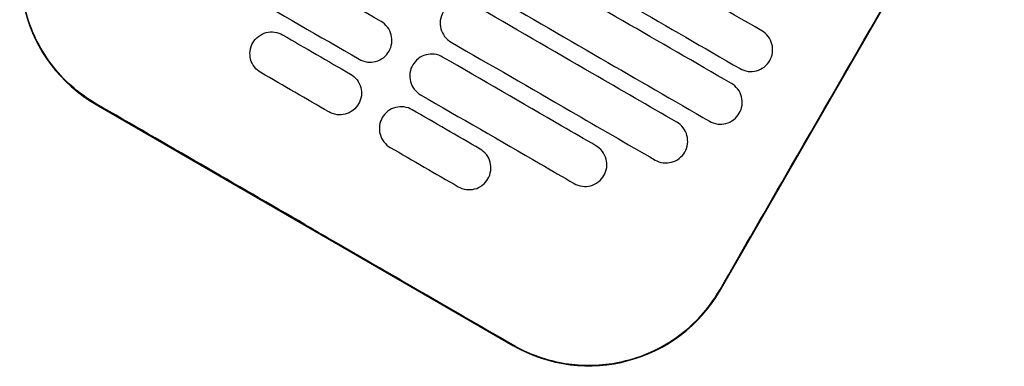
# Model space of a CAD drawing. Header units: metres. Extents: x 15.2 to 54.2, y -39.7 to 1.1.
# Tile 7 of 256: x 20.5555 to 20.7499, y -37.61 to -37.5416. Entities that reach past the tile are written whole.
import ezdxf

# ---------------------------------------------------------------- set-up
doc = ezdxf.new("R2010")
doc.units = ezdxf.units.M
doc.header["$MEASUREMENT"] = 0
doc.layers.add('2D', color=252, linetype='Continuous')

# ---------------------------------------------------------------- blocks, each defined once
blk = doc.blocks.new('2D_QYOS_150')
for p, q in [((0.43372, -0.80694, 0.012), (0.48975, -0.70996, 0.012)), ((0.31048, -0.7704, 0.012), (0.39274, -0.81792, 0.012))]:
    blk.add_line(p, q)
for centre, start, end in [((0.32548, -0.74442, 0.012), 149.9865, 239.9865), ((0.40775, -0.79194, 0.012), 239.9865, 329.9865)]:
    blk.add_arc(centre, 0.03, start, end)
for points, knots in [([(0.43363, -0.80689, 0.012), (0.43818, -0.799, 0.012), (0.44292, -0.79079, 0.012), (0.46157, -0.75849, 0.012), (0.47561, -0.7342, 0.012), (0.48965, -0.70991, 0.012)], [-3.18138, -3.18138, -3.18138, -3.18138, -2.673929, -2.673929, -1.133377, -1.133377, -1.133377, -1.133377]), ([(0.31053, -0.7703, 0.012), (0.31048, -0.77027, 0.012), (0.31042, -0.77023, 0.012), (0.30694, -0.7682, 0.012), (0.30396, -0.76554, 0.012), (0.29921, -0.75922, 0.012), (0.29749, -0.75562, 0.012), (0.29563, -0.74831, 0.012), (0.29538, -0.7447, 0.012), (0.2961, -0.73819, 0.012), (0.29686, -0.7353, 0.012), (0.2985, -0.73151, 0.012), (0.29902, -0.73047, 0.012), (0.2996, -0.72947, 0.012)], [8.273299, 8.273299, 8.273299, 8.273299, 8.293543, 8.293543, 9.48086, 9.48086, 10.665623, 10.665623, 11.74288, 11.74288, 12.632334, 12.632334, 12.981673, 12.981673, 12.981673, 12.981673]), ([(0.44187, -0.75587, 0.012), (0.43472, -0.75174, 0.012), (0.42758, -0.74762, 0.012), (0.41257, -0.73894, 0.012), (0.4047, -0.7344, 0.012), (0.39683, -0.72985, 0.012)], [0.949998, 0.949998, 0.949998, 0.949998, 3.42532, 3.42532, 6.151189, 6.151189, 6.151189, 6.151189]), ([(0.36671, -0.75403, 0.012), (0.35884, -0.74948, 0.012), (0.35098, -0.74494, 0.012), (0.34087, -0.7391, 0.012), (0.33863, -0.73781, 0.012), (0.33639, -0.73652, 0.012)], [0.699452, 0.699452, 0.699452, 0.699452, 3.425249, 3.425249, 4.200582, 4.200582, 4.200582, 4.200582]), ([(0.39253, -0.7373, 0.012), (0.4004, -0.74185, 0.012), (0.40827, -0.74639, 0.012), (0.42328, -0.75506, 0.012), (0.43042, -0.75919, 0.012), (0.43757, -0.76332, 0.012)], [0.699452, 0.699452, 0.699452, 0.699452, 3.425313, 3.425313, 5.900643, 5.900643, 5.900643, 5.900643]), ([(0.43587, -0.76626, 0.012), (0.42872, -0.76213, 0.012), (0.42158, -0.75801, 0.012), (0.40656, -0.74933, 0.012), (0.3987, -0.74479, 0.012), (0.39083, -0.74024, 0.012)], [0.949973, 0.949973, 0.949973, 0.949973, 3.425307, 3.425307, 6.151164, 6.151164, 6.151164, 6.151164]), ([(0.33209, -0.74396, 0.012), (0.33433, -0.74526, 0.012), (0.33657, -0.74655, 0.012), (0.34667, -0.75239, 0.012), (0.35454, -0.75693, 0.012), (0.36241, -0.76148, 0.012)], [2.649852, 2.649852, 2.649852, 2.649852, 3.425217, 3.425217, 6.150983, 6.150983, 6.150983, 6.150983]), ([(0.38653, -0.74769, 0.012), (0.39439, -0.75224, 0.012), (0.40226, -0.75678, 0.012), (0.41727, -0.76545, 0.012), (0.42442, -0.76958, 0.012), (0.43156, -0.77371, 0.012)], [0.699452, 0.699452, 0.699452, 0.699452, 3.425292, 3.425292, 5.900643, 5.900643, 5.900643, 5.900643]), ([(0.4251, -0.7739, 0.012), (0.41954, -0.77069, 0.012), (0.41399, -0.76748, 0.012), (0.40056, -0.75973, 0.012), (0.39269, -0.75518, 0.012), (0.38483, -0.75064, 0.012)], [1.499949, 1.499949, 1.499949, 1.499949, 3.425284, 3.425284, 6.151116, 6.151116, 6.151116, 6.151116]), ([(0.36828, -0.7599, 0.012), (0.36852, -0.75948, 0.012), (0.36874, -0.75893, 0.012), (0.36889, -0.75774, 0.012), (0.36885, -0.75719, 0.012), (0.36857, -0.75611, 0.012), (0.36832, -0.75559, 0.012), (0.36759, -0.75464, 0.012), (0.36714, -0.75427, 0.012), (0.36671, -0.75403, 0.012)], [-0.5554159, -0.5554159, -0.5554159, -0.5554159, -0.4045716, -0.4045716, -0.2782736, -0.2782736, -0.1472211, -0.1472211, 0, 0, 0, 0]), ([(0.37896, -0.75221, 0.012), (0.37871, -0.75263, 0.012), (0.37849, -0.75318, 0.012), (0.37834, -0.75437, 0.012), (0.37838, -0.75493, 0.012), (0.37866, -0.756, 0.012), (0.37891, -0.75652, 0.012), (0.37964, -0.75747, 0.012), (0.3801, -0.75784, 0.012), (0.38052, -0.75808, 0.012)], [-0.5553838, -0.5553838, -0.5553838, -0.5553838, -0.4045626, -0.4045626, -0.2782686, -0.2782686, -0.1472195, -0.1472195, 0, 0, 0, 0]), ([(0.34141, -0.75824, 0.012), (0.34165, -0.75781, 0.012), (0.34202, -0.75735, 0.012), (0.34298, -0.75662, 0.012), (0.3435, -0.75637, 0.012), (0.34457, -0.75609, 0.012), (0.34513, -0.75605, 0.012), (0.34631, -0.7562, 0.012), (0.34685, -0.75642, 0.012), (0.34728, -0.75666, 0.012)], [0, 0, 0, 0, 0.1471602, 0.1471602, 0.2776775, 0.2776775, 0.4030818, 0.4030818, 0.5512681, 0.5512681, 0.5512681, 0.5512681]), ([(0.44344, -0.76174, 0.012), (0.44368, -0.76132, 0.012), (0.4439, -0.76077, 0.012), (0.44405, -0.75958, 0.012), (0.44401, -0.75903, 0.012), (0.44373, -0.75795, 0.012), (0.44348, -0.75743, 0.012), (0.44275, -0.75648, 0.012), (0.44229, -0.75612, 0.012), (0.44187, -0.75587, 0.012)], [-0.5552953, -0.5552953, -0.5552953, -0.5552953, -0.4045437, -0.4045437, -0.2782634, -0.2782634, -0.1472215, -0.1472215, 0, 0, 0, 0]), ([(0.34298, -0.76411, 0.012), (0.34255, -0.76386, 0.012), (0.34209, -0.7635, 0.012), (0.34137, -0.76254, 0.012), (0.34111, -0.76203, 0.012), (0.34083, -0.76095, 0.012), (0.3408, -0.7604, 0.012), (0.34094, -0.75921, 0.012), (0.34116, -0.75866, 0.012), (0.34141, -0.75824, 0.012)], [0, 0, 0, 0, 0.147223, 0.147223, 0.2782783, 0.2782783, 0.4045781, 0.4045781, 0.5554474, 0.5554474, 0.5554474, 0.5554474]), ([(0.36241, -0.76148, 0.012), (0.36283, -0.76172, 0.012), (0.36338, -0.76194, 0.012), (0.36456, -0.76209, 0.012), (0.36511, -0.76205, 0.012), (0.36619, -0.76177, 0.012), (0.36671, -0.76152, 0.012), (0.36767, -0.76078, 0.012), (0.36803, -0.76033, 0.012), (0.36828, -0.7599, 0.012)], [-0.5512944, -0.5512944, -0.5512944, -0.5512944, -0.4030833, -0.4030833, -0.2776787, -0.2776787, -0.1471599, -0.1471599, 0, 0, 0, 0]), ([(0.38052, -0.75808, 0.012), (0.38839, -0.76263, 0.012), (0.39626, -0.76717, 0.012), (0.40968, -0.77493, 0.012), (0.41524, -0.77814, 0.012), (0.4208, -0.78135, 0.012)], [0.699452, 0.699452, 0.699452, 0.699452, 3.42526, 3.42526, 5.350619, 5.350619, 5.350619, 5.350619]), ([(0.37882, -0.76103, 0.012), (0.3784, -0.76078, 0.012), (0.37785, -0.76056, 0.012), (0.37667, -0.76042, 0.012), (0.37612, -0.76045, 0.012), (0.37504, -0.76073, 0.012), (0.37452, -0.76099, 0.012), (0.37357, -0.76172, 0.012), (0.3732, -0.76218, 0.012), (0.37295, -0.7626, 0.012)], [-0.5513071, -0.5513071, -0.5513071, -0.5513071, -0.4030846, -0.4030846, -0.2776802, -0.2776802, -0.1471604, -0.1471604, 0, 0, 0, 0]), ([(0.40914, -0.77854, 0.012), (0.4069, -0.77725, 0.012), (0.40466, -0.77595, 0.012), (0.39456, -0.77012, 0.012), (0.38669, -0.76557, 0.012), (0.37882, -0.76103, 0.012)], [2.649916, 2.649916, 2.649916, 2.649916, 3.425249, 3.425249, 6.151046, 6.151046, 6.151046, 6.151046]), ([(0.43757, -0.76332, 0.012), (0.43799, -0.76356, 0.012), (0.43854, -0.76378, 0.012), (0.43972, -0.76393, 0.012), (0.44027, -0.76389, 0.012), (0.44135, -0.76361, 0.012), (0.44187, -0.76336, 0.012), (0.44282, -0.76263, 0.012), (0.44319, -0.76217, 0.012), (0.44344, -0.76174, 0.012)], [-0.5514274, -0.5514274, -0.5514274, -0.5514274, -0.4031209, -0.4031209, -0.2776962, -0.2776962, -0.1471634, -0.1471634, 0, 0, 0, 0]), ([(0.37295, -0.7626, 0.012), (0.37271, -0.76302, 0.012), (0.37249, -0.76358, 0.012), (0.37234, -0.76476, 0.012), (0.37238, -0.76532, 0.012), (0.37266, -0.76639, 0.012), (0.37291, -0.76691, 0.012), (0.37364, -0.76786, 0.012), (0.3741, -0.76823, 0.012), (0.37452, -0.76847, 0.012)], [-0.5553983, -0.5553983, -0.5553983, -0.5553983, -0.4045681, -0.4045681, -0.278271, -0.278271, -0.1472202, -0.1472202, 0, 0, 0, 0]), ([(0.36071, -0.76442, 0.012), (0.36113, -0.76467, 0.012), (0.36159, -0.76503, 0.012), (0.36232, -0.76598, 0.012), (0.36257, -0.7665, 0.012), (0.36285, -0.76758, 0.012), (0.36289, -0.76813, 0.012), (0.36274, -0.76932, 0.012), (0.36252, -0.76987, 0.012), (0.36228, -0.77029, 0.012)], [0, 0, 0, 0, 0.1472222, 0.1472222, 0.2782773, 0.2782773, 0.4045795, 0.4045795, 0.5554397, 0.5554397, 0.5554397, 0.5554397]), ([(0.43743, -0.77213, 0.012), (0.43768, -0.77171, 0.012), (0.4379, -0.77116, 0.012), (0.43805, -0.76997, 0.012), (0.43801, -0.76942, 0.012), (0.43773, -0.76834, 0.012), (0.43748, -0.76783, 0.012), (0.43675, -0.76687, 0.012), (0.43629, -0.76651, 0.012), (0.43587, -0.76626, 0.012)], [-0.5552876, -0.5552876, -0.5552876, -0.5552876, -0.4045446, -0.4045446, -0.2782629, -0.2782629, -0.1472212, -0.1472212, 0, 0, 0, 0]), ([(0.37452, -0.76847, 0.012), (0.38239, -0.77302, 0.012), (0.39026, -0.77756, 0.012), (0.40036, -0.7834, 0.012), (0.4026, -0.78469, 0.012), (0.40484, -0.78599, 0.012)], [0.699452, 0.699452, 0.699452, 0.699452, 3.425217, 3.425217, 4.200582, 4.200582, 4.200582, 4.200582]), ([(0.36228, -0.77029, 0.012), (0.36203, -0.77072, 0.012), (0.36167, -0.77118, 0.012), (0.36071, -0.77191, 0.012), (0.36019, -0.77216, 0.012), (0.35911, -0.77244, 0.012), (0.35856, -0.77248, 0.012), (0.35738, -0.77233, 0.012), (0.35683, -0.77211, 0.012), (0.35641, -0.77187, 0.012)], [0, 0, 0, 0, 0.1471605, 0.1471605, 0.2776781, 0.2776781, 0.4030803, 0.4030803, 0.5512777, 0.5512777, 0.5512777, 0.5512777]), ([(0.37282, -0.77142, 0.012), (0.3724, -0.77117, 0.012), (0.37185, -0.77096, 0.012), (0.37067, -0.77081, 0.012), (0.37012, -0.77084, 0.012), (0.36904, -0.77112, 0.012), (0.36852, -0.77138, 0.012), (0.36756, -0.77211, 0.012), (0.3672, -0.77257, 0.012), (0.36695, -0.77299, 0.012)], [-0.5512937, -0.5512937, -0.5512937, -0.5512937, -0.403082, -0.403082, -0.27768, -0.27768, -0.1471612, -0.1471612, 0, 0, 0, 0]), ([(0.36695, -0.77299, 0.012), (0.36671, -0.77341, 0.012), (0.36649, -0.77397, 0.012), (0.36634, -0.77515, 0.012), (0.36638, -0.77571, 0.012), (0.36666, -0.77678, 0.012), (0.36691, -0.7773, 0.012), (0.36764, -0.77825, 0.012), (0.36809, -0.77862, 0.012), (0.36852, -0.77886, 0.012)], [-0.5554178, -0.5554178, -0.5554178, -0.5554178, -0.4045751, -0.4045751, -0.2782741, -0.2782741, -0.1472211, -0.1472211, 0, 0, 0, 0]), ([(0.43156, -0.77371, 0.012), (0.43199, -0.77395, 0.012), (0.43254, -0.77417, 0.012), (0.43372, -0.77432, 0.012), (0.43427, -0.77428, 0.012), (0.43535, -0.774, 0.012), (0.43586, -0.77375, 0.012), (0.43682, -0.77302, 0.012), (0.43719, -0.77256, 0.012), (0.43743, -0.77213, 0.012)], [-0.5514378, -0.5514378, -0.5514378, -0.5514378, -0.4031217, -0.4031217, -0.2776979, -0.2776979, -0.1471642, -0.1471642, 0, 0, 0, 0]), ([(0.42667, -0.77977, 0.012), (0.42691, -0.77935, 0.012), (0.42713, -0.7788, 0.012), (0.42728, -0.77761, 0.012), (0.42724, -0.77706, 0.012), (0.42696, -0.77598, 0.012), (0.42671, -0.77547, 0.012), (0.42598, -0.77451, 0.012), (0.42553, -0.77415, 0.012), (0.4251, -0.7739, 0.012)], [-0.5553003, -0.5553003, -0.5553003, -0.5553003, -0.4045497, -0.4045497, -0.2782639, -0.2782639, -0.1472208, -0.1472208, 0, 0, 0, 0]), ([(0.38782, -0.78505, 0.012), (0.38806, -0.78462, 0.012), (0.38828, -0.78407, 0.012), (0.38843, -0.78288, 0.012), (0.3884, -0.78233, 0.012), (0.38811, -0.78126, 0.012), (0.38786, -0.78074, 0.012), (0.38713, -0.77979, 0.012), (0.38668, -0.77942, 0.012), (0.38625, -0.77918, 0.012)], [-0.5553938, -0.5553938, -0.5553938, -0.5553938, -0.4045733, -0.4045733, -0.2782728, -0.2782728, -0.147221, -0.147221, 0, 0, 0, 0]), ([(0.41071, -0.78441, 0.012), (0.41095, -0.78399, 0.012), (0.41117, -0.78344, 0.012), (0.41132, -0.78225, 0.012), (0.41128, -0.7817, 0.012), (0.411, -0.78062, 0.012), (0.41075, -0.7801, 0.012), (0.41002, -0.77915, 0.012), (0.40957, -0.77878, 0.012), (0.40914, -0.77854, 0.012)], [-0.5553353, -0.5553353, -0.5553353, -0.5553353, -0.4045593, -0.4045593, -0.278267, -0.278267, -0.1472205, -0.1472205, 0, 0, 0, 0]), ([(0.4208, -0.78135, 0.012), (0.42122, -0.78159, 0.012), (0.42177, -0.78181, 0.012), (0.42295, -0.78196, 0.012), (0.4235, -0.78192, 0.012), (0.42458, -0.78164, 0.012), (0.4251, -0.78139, 0.012), (0.42606, -0.78066, 0.012), (0.42642, -0.7802, 0.012), (0.42667, -0.77977, 0.012)], [-0.5514248, -0.5514248, -0.5514248, -0.5514248, -0.4031161, -0.4031161, -0.2776965, -0.2776965, -0.1471644, -0.1471644, 0, 0, 0, 0]), ([(0.38195, -0.78662, 0.012), (0.38237, -0.78687, 0.012), (0.38292, -0.78708, 0.012), (0.3841, -0.78723, 0.012), (0.38466, -0.7872, 0.012), (0.38573, -0.78692, 0.012), (0.38625, -0.78666, 0.012), (0.38721, -0.78593, 0.012), (0.38757, -0.78547, 0.012), (0.38782, -0.78505, 0.012)], [-0.5513269, -0.5513269, -0.5513269, -0.5513269, -0.4030891, -0.4030891, -0.2776846, -0.2776846, -0.1471626, -0.1471626, 0, 0, 0, 0]), ([(0.40484, -0.78599, 0.012), (0.40526, -0.78623, 0.012), (0.40581, -0.78645, 0.012), (0.40699, -0.7866, 0.012), (0.40754, -0.78656, 0.012), (0.40862, -0.78628, 0.012), (0.40914, -0.78603, 0.012), (0.4101, -0.78529, 0.012), (0.41046, -0.78484, 0.012), (0.41071, -0.78441, 0.012)], [-0.5513875, -0.5513875, -0.5513875, -0.5513875, -0.4031047, -0.4031047, -0.2776919, -0.2776919, -0.1471638, -0.1471638, 0, 0, 0, 0]), ([(0.35167, -0.79405, 0.012), (0.35329, -0.79499, 0.012), (0.35491, -0.79593, 0.012), (0.37043, -0.80489, 0.012), (0.38182, -0.81147, 0.012), (0.39279, -0.81782, 0.012)], [-12.071476, -12.071476, -12.071476, -12.071476, -11.509189, -11.509189, -6.696301, -6.696301, -6.696301, -6.696301]), ([(0.39279, -0.81782, 0.012), (0.39345, -0.8182, 0.012), (0.39413, -0.81856, 0.012), (0.39802, -0.82043, 0.012), (0.40148, -0.82138, 0.012), (0.40861, -0.82204, 0.012), (0.41223, -0.82171, 0.012), (0.41956, -0.81969, 0.012), (0.42315, -0.81787, 0.012), (0.42925, -0.81305, 0.012), (0.43174, -0.81016, 0.012), (0.43363, -0.80689, 0.012)], [-8.20809, -8.20809, -8.20809, -8.20809, -7.978943, -7.978943, -6.912231, -6.912231, -5.830065, -5.830065, -4.632711, -4.632711, -3.498654, -3.498654, -3.498654, -3.498654])]:
    blk.add_open_spline(points, degree=3, knots=knots)
for points in [[(0.34728, -0.75666, 0.012), (0.35175, -0.75925, 0.012), (0.35623, -0.76183, 0.012), (0.36071, -0.76442, 0.012)], [(0.35641, -0.77187, 0.012), (0.35193, -0.76928, 0.012), (0.34745, -0.76669, 0.012), (0.34298, -0.76411, 0.012)], [(0.35167, -0.79405, 0.012), (0.33796, -0.78613, 0.012), (0.32425, -0.77821, 0.012), (0.31053, -0.7703, 0.012)], [(0.38625, -0.77918, 0.012), (0.38178, -0.77659, 0.012), (0.3773, -0.774, 0.012), (0.37282, -0.77142, 0.012)], [(0.36852, -0.77886, 0.012), (0.373, -0.78145, 0.012), (0.37747, -0.78404, 0.012), (0.38195, -0.78662, 0.012)]]:
    blk.add_open_spline(points, degree=3)
blk = doc.blocks.new('ae1b6542-e8ff-4f71-b3f1-bfd580268417')
at = {"layer": '2D'}
blk.add_blockref('2D_QYOS_150', (-0.77501, 0.54133, 0.012), dxfattribs=at)

msp = doc.modelspace()

# ---------------------------------------------------------------- block references
msp.add_blockref('ae1b6542-e8ff-4f71-b3f1-bfd580268417', (21.03518, -37.32927))

doc.saveas('drawing.dxf')
